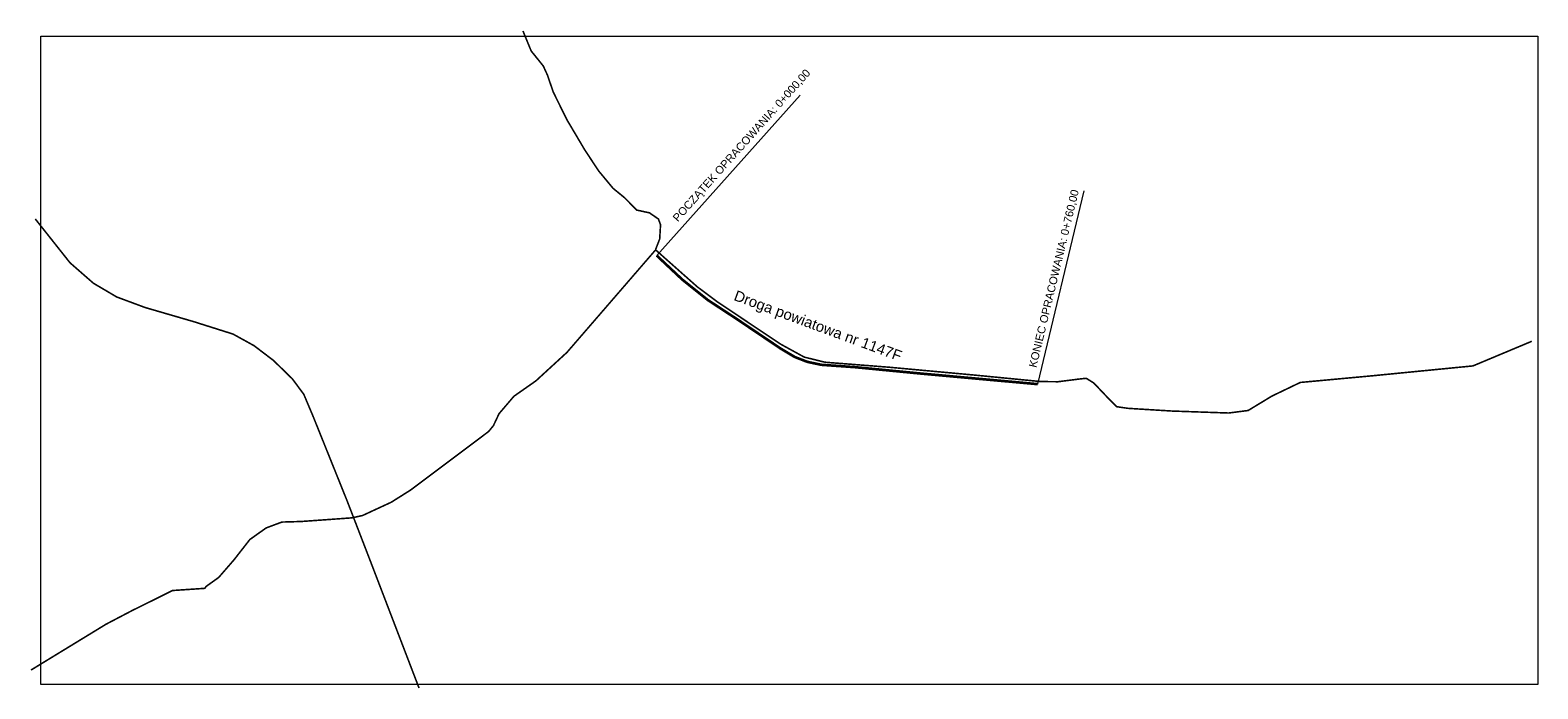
# Model space of a CAD drawing. Header units: millimetres. Extents: x -32728 to 16036, y -21222 to 1675.
# Tile 46 of 58: x 5584 to 8435, y 280 to 1526. Entities that reach past the tile are written whole.
import ezdxf

# ---------------------------------------------------------------- set-up
doc = ezdxf.new("R2010")
doc.units = ezdxf.units.MM
doc.linetypes.add('2', pattern=[1.5, 1, -0.5])
for name, color, linetype, lineweight in [('1 podklady', 252, 'Continuous', 5), ('2 trasa', 5, '2', 50), ('4 opisy', 250, 'Continuous', 5), ('8 orientacja lokalizacja', 1, 'Continuous', 60)]:
    doc.layers.add(name, color=color, linetype=linetype, lineweight=lineweight)
doc.styles.add('ARIAL', font='arial.ttf')
doc.styles.add('EXPLODED61', font='arial.ttf', dxfattribs={"height": 0.2})
picture_1 = doc.add_image_def('image116.png', size_in_pixel=(1853, 803))

msp = doc.modelspace()

# ---------------------------------------------------------------- linework, layer by layer
at = {"layer": '2 trasa', "color": 6, "linetype": 'ByBlock', "ltscale": 2, "const_width": 5}
msp.add_lwpolyline([(6768.346, 1099.914), (6816.971, 1054.177), (6864.9, 1015.833), (6920.715, 979.191), (7002.813, 923.84), (7029.561, 907.915), (7053.217, 898.793), (7079.501, 893.227), (7143.2, 888.743), (7267.508, 876.683), (7488.756, 856.606)], dxfattribs=at)
at = {"layer": '4 opisy', "color": 6, "linetype": 'Continuous'}
for p, q in [((6768.346, 1099.914), (7039.557, 1403.416)), ((7488.756, 856.606), (7576.508, 1222.314))]:
    msp.add_line(p, q, dxfattribs=at)
at = {"layer": '8 orientacja lokalizacja', "color": 30, "const_width": 3}
for points in [[(6766.328, 1111.586), (6773.965, 1131.281), (6775.573, 1158.21), (6771.553, 1169.062), (6754.672, 1180.718), (6730.557, 1185.943), (6707.797, 1209.155), (6685.943, 1226.99), (6658.812, 1259.647), (6632.436, 1299.589), (6598.523, 1356.864), (6572.398, 1409.868), (6562.098, 1440.515), (6553.808, 1458.602), (6530.949, 1486.988), (6515.374, 1524.92)], [(6318.913, 281.584), (6228.272, 518.146), (6183.023, 635.422), (6118.48, 795.878), (6100.941, 837.386), (6079.31, 866.618), (6043.648, 901.403), (6006.817, 929.465), (5967.062, 951.388), (5893.107, 974.773), (5800.737, 1001.666), (5747.244, 1021.543), (5703.105, 1047.559), (5658.965, 1086.144), (5593.195, 1169.161)], [(8423.092, 937.723), (8311.864, 891.123), (8121.383, 872.415), (7985.325, 859.83), (7931.582, 833.979), (7886.683, 806.767), (7849.947, 802.005), (7742.462, 805.747), (7659.466, 810.849), (7638.377, 813.91), (7619.329, 832.958), (7594.839, 858.809), (7580.553, 867.653), (7567.287, 866.292), (7527.15, 861.19), (7494.496, 861.53), (7369.323, 873.776), (7207.649, 888.644), (7086.669, 898.083), (7047.39, 907.766), (7002.081, 932.612), (6882.971, 1012.384), (6845.336, 1040.519), (6766.229, 1110.674), (6598.493, 916.63), (6539.892, 862.845), (6498.42, 833.796), (6470.285, 800.911), (6459.506, 778.074), (6450.554, 767.113), (6418.765, 743.18), (6303.514, 656.626), (6266.427, 633.241), (6211.984, 608.029), (6192.07, 603.644), (6096.588, 596.774), (6059.5, 595.678), (6029.721, 584.533), (5998.92, 562.621), (5968.812, 524.036), (5940.165, 491.005), (5916.488, 474.051), (5913.565, 470.251), (5852.764, 466.158), (5776.178, 428.158), (5727.07, 402.434), (5585.006, 315.618)]]:
    msp.add_lwpolyline(points, dxfattribs=at)

# ---------------------------------------------------------------- texts
at = {"layer": '4 opisy', "color": 6, "linetype": 'Continuous', "style": 'EXPLODED61'}
for s, rotation, p in [('POCZĄTEK OPRACOWANIA: 0+000,00', 48.215768, (6808.396, 1162.567)), ('KONIEC OPRACOWANIA: 0+760,00', 76.506816, (7486.198, 886.841))]:
    msp.add_text(s, height=15, rotation=rotation, dxfattribs=at).set_placement(p)
at = {"layer": '8 orientacja lokalizacja', "color": 30, "insert": (6919.531, 1034.835), "char_height": 20, "width": 710.3555, "attachment_point": 1, "rotation": 339.697965, "style": 'ARIAL'}
msp.add_mtext('Droga powiatowa nr 1147F', dxfattribs=at)

# ---------------------------------------------------------------- pictures from other files: only their frames are drawn
at = {"layer": '1 podklady'}
image = msp.add_image(picture_1, insert=(5603.468, 288.274), size_in_units=(2831.084, 1226.854), rotation=0, dxfattribs=at)
image.dxf.flags = 7

doc.saveas('drawing.dxf')
